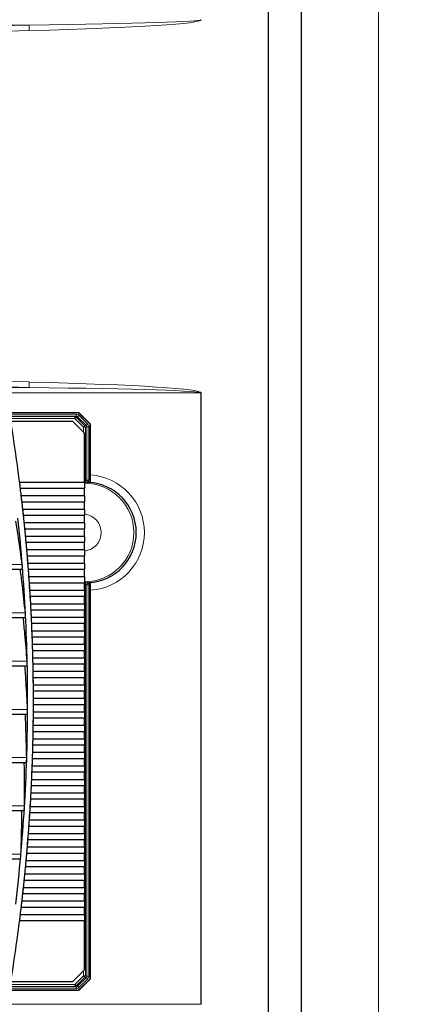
# Model space of a CAD drawing. Header units: millimetres. Extents: x 0 to 4205, y 0 to 2970.
# Tile 60 of 85: x 2307 to 2407, y 1817 to 2072. Entities that reach past the tile are written whole.
import ezdxf

# ---------------------------------------------------------------- set-up
doc = ezdxf.new("R2010")
doc.units = ezdxf.units.MM
doc.header["$LTSCALE"] = 5
doc.styles.add('SLDTEXTSTYLE0', font='TXT', dxfattribs={"width": 0.605})
doc.dimstyles.new('SLDDIMSTYLE0', dxfattribs={"dimtxt": 12.841593, "dimasz": 16.5, "dimexe": 0, "dimexo": 0.0625, "dimgap": 3.210398, "dimtad": 1, "dimdec": 0, "dimrnd": 1e-09, "dimzin": 12, "dimdsep": 46, "dimtxsty": 'SLDTEXTSTYLE0', "dimsah": 1, "dimcen": 0.09, "dimadec": 0, "dimazin": 3, "dimtfac": 1, "dimtdec": 1, "dimtofl": 0, "dimtmove": 0, "dimatfit": 3, "dimfxl": 1, "dimfrac": 2, "dimtolj": 1, "dimtzin": 12, "dimarcsym": 0})

# ---------------------------------------------------------------- blocks, each defined once
blk = doc.blocks.new('_D_7')
at = {"color": 7, "linetype": 'Continuous', "lineweight": 0}
for p, q in [((2163.82, 2742.16), (2159.41, 2742.16)), ((2159.41, 2742.16), (2159.41, 2722.44)), ((2198.12, 2742.16), (2202.53, 2742.16)), ((2202.53, 2742.16), (2202.53, 2722.44)), ((1950.03, 2550.64), (1950.03, 2724.5)), ((2399.56, 1699.78), (2399.56, 2724.5)), ((2159.41, 2722.44), (2163.82, 2722.44)), ((2202.53, 2722.44), (2198.12, 2722.44)), ((1950.03, 2719.5), (2399.56, 2719.5))]:
    blk.add_line(p, q, dxfattribs=at)
at = {"color": 7, "linetype": 'Continuous', "lineweight": 18}
for points in [[(1950.03, 2719.5), (1966.53, 2717), (1966.53, 2722)], [(2399.56, 2719.5), (2383.06, 2722), (2383.06, 2717)]]:
    blk.add_solid(points, dxfattribs=at)
at = {"color": 7, "linetype": 'Continuous', "lineweight": 18, "char_height": 13.229, "attachment_point": 1, "style": 'SLDTEXTSTYLE0'}
for s, insert in [('450', (2166.27, 2762.15)), ('17,7', (2163.82, 2739.49))]:
    blk.add_mtext(s, dxfattribs=dict(at, insert=insert))
blk = doc.blocks.new('_D_9')
at = {"color": 7, "linetype": 'Continuous', "lineweight": 0}
for p, q in [((2398.56, 2642.17), (2484.56, 2642.17)), ((2479.56, 1599.78), (2479.56, 2642.17)), ((2456.9, 2132.88), (2456.9, 2137.29)), ((2456.9, 2137.29), (2476.62, 2137.29)), ((2476.62, 2137.29), (2476.62, 2132.88)), ((2456.9, 2113.29), (2456.9, 2108.88)), ((2476.62, 2108.88), (2476.62, 2113.29)), ((2456.9, 2108.88), (2476.62, 2108.88)), ((2399.56, 1599.78), (2484.56, 1599.78))]:
    blk.add_line(p, q, dxfattribs=at)
at = {"color": 7, "linetype": 'Continuous', "lineweight": 18}
for points in [[(2479.56, 2642.17), (2477.06, 2625.67), (2482.06, 2625.67)], [(2479.56, 1599.78), (2482.06, 1616.28), (2477.06, 1616.28)]]:
    blk.add_solid(points, dxfattribs=at)
at = {"color": 7, "linetype": 'Continuous', "lineweight": 18, "char_height": 13.229, "attachment_point": 1, "rotation": 90, "style": 'SLDTEXTSTYLE0'}
for s, insert in [('1042', (2436.91, 2103.49)), ('41', (2459.57, 2113.29))]:
    blk.add_mtext(s, dxfattribs=dict(at, insert=insert))

msp = doc.modelspace()

# ---------------------------------------------------------------- linework, layer by layer
at = {"color": 7, "linetype": 'Continuous', "lineweight": 25}
for p, q in [((2371.06, 1716.65), (2371.06, 2151.67)), ((2379.56, 1716.65), (2379.56, 2151.67)), ((2321.63, 1970.67), (2180.32, 1970.67)), ((2321.73, 1970.71), (2180.35, 1970.71)), ((2324.7, 1967.81), (2321.99, 1970.52)), ((2322.08, 1970.56), (2324.79, 1967.85)), ((2320.36, 1968.42), (2304.28, 1968.42)), ((2323.36, 1965.42), (2320.36, 1968.42)), ((2324.84, 1953.21), (2324.84, 1967.46)), ((2324.94, 1954.62), (2324.94, 1967.5)), ((2323.36, 1952.67), (2323.36, 1965.42)), ((2323.36, 1952.67), (2306.56, 1952.67)), ((2306.74, 1951.17), (2323.36, 1951.17)), ((2323.36, 1949.17), (2323.36, 1951.17)), ((2323.36, 1949.17), (2306.99, 1949.17)), ((2307.16, 1947.67), (2323.36, 1947.67)), ((2323.36, 1945.67), (2307.39, 1945.67)), ((2323.36, 1945.67), (2323.36, 1947.67)), ((2307.55, 1944.17), (2323.36, 1944.17)), ((2323.36, 1942.17), (2323.36, 1944.17)), ((2323.36, 1942.17), (2307.76, 1942.17)), ((2307.91, 1940.67), (2323.36, 1940.67)), ((2323.36, 1938.67), (2323.36, 1940.67)), ((2323.36, 1938.67), (2308.11, 1938.67)), ((2308.25, 1937.17), (2323.36, 1937.17)), ((2323.36, 1935.17), (2323.36, 1937.17)), ((2323.36, 1935.17), (2308.43, 1935.17)), ((2308.55, 1933.67), (2323.36, 1933.67)), ((2323.36, 1931.67), (2323.36, 1933.67)), ((2323.36, 1931.67), (2308.72, 1931.67)), ((2194.64, 1930.16), (2307.28, 1930.16)), ((2308.83, 1930.17), (2323.36, 1930.17)), ((2323.36, 1928.17), (2308.98, 1928.17)), ((2323.36, 1928.17), (2323.36, 1930.17)), ((2309.08, 1926.67), (2323.36, 1926.67)), ((2323.36, 1924.67), (2323.36, 1926.67)), ((2324.84, 1824.38), (2324.84, 1926.13)), ((2323.36, 1924.67), (2309.22, 1924.67)), ((2309.31, 1923.17), (2323.36, 1923.17)), ((2323.36, 1921.17), (2323.36, 1923.17)), ((2324.94, 1824.35), (2324.94, 1924.72)), ((2323.36, 1921.17), (2309.43, 1921.17)), ((2193.86, 1917.66), (2308.06, 1917.66)), ((2309.51, 1919.67), (2323.36, 1919.67)), ((2323.36, 1917.67), (2309.61, 1917.67)), ((2323.36, 1917.67), (2323.36, 1919.67)), ((2309.68, 1916.17), (2323.36, 1916.17)), ((2323.36, 1914.17), (2323.36, 1916.17)), ((2323.36, 1914.17), (2309.76, 1914.17)), ((2309.82, 1912.67), (2323.36, 1912.67)), ((2323.36, 1910.67), (2323.36, 1912.67)), ((2323.36, 1910.67), (2309.89, 1910.67)), ((2309.94, 1909.17), (2323.36, 1909.17)), ((2323.36, 1907.17), (2323.36, 1909.17)), ((2193.43, 1905.16), (2308.49, 1905.16)), ((2323.36, 1907.17), (2309.99, 1907.17)), ((2310.03, 1905.67), (2323.36, 1905.67)), ((2323.36, 1903.67), (2323.36, 1905.67)), ((2323.36, 1903.67), (2310.06, 1903.67)), ((2310.09, 1902.17), (2323.36, 1902.17)), ((2323.36, 1900.17), (2310.11, 1900.17)), ((2323.36, 1900.17), (2323.36, 1902.17)), ((2310.12, 1898.67), (2323.36, 1898.67)), ((2323.36, 1896.67), (2323.36, 1898.67)), ((2323.36, 1896.67), (2310.13, 1896.67)), ((2310.13, 1895.17), (2323.36, 1895.17)), ((2323.36, 1893.17), (2323.36, 1895.17)), ((2193.35, 1892.66), (2308.58, 1892.66)), ((2323.36, 1893.17), (2310.12, 1893.17)), ((2323.36, 1889.67), (2310.09, 1889.67)), ((2310.11, 1891.67), (2323.36, 1891.67)), ((2323.36, 1889.67), (2323.36, 1891.67)), ((2310.06, 1888.17), (2323.36, 1888.17)), ((2323.36, 1886.17), (2323.36, 1888.17)), ((2309.99, 1884.67), (2323.36, 1884.67)), ((2323.36, 1886.17), (2310.03, 1886.17)), ((2323.36, 1882.67), (2323.36, 1884.67)), ((2323.36, 1882.67), (2309.94, 1882.67)), ((2193.61, 1880.16), (2308.35, 1880.16)), ((2309.89, 1881.17), (2323.36, 1881.17)), ((2323.36, 1879.17), (2323.36, 1881.17)), ((2309.76, 1877.67), (2323.36, 1877.67)), ((2323.36, 1879.17), (2309.82, 1879.17)), ((2323.36, 1875.67), (2323.36, 1877.67)), ((2323.36, 1875.67), (2309.68, 1875.67)), ((2323.36, 1872.17), (2309.51, 1872.17)), ((2309.61, 1874.17), (2323.36, 1874.17)), ((2323.36, 1872.17), (2323.36, 1874.17)), ((2309.43, 1870.67), (2323.36, 1870.67)), ((2323.36, 1868.67), (2323.36, 1870.67)), ((2194.22, 1867.66), (2307.77, 1867.66)), ((2309.22, 1867.17), (2323.36, 1867.17)), ((2323.36, 1868.67), (2309.31, 1868.67)), ((2323.36, 1865.17), (2323.36, 1867.17)), ((2323.36, 1865.17), (2309.08, 1865.17)), ((2323.36, 1861.67), (2308.83, 1861.67)), ((2308.98, 1863.67), (2323.36, 1863.67)), ((2323.36, 1861.67), (2323.36, 1863.67)), ((2308.72, 1860.17), (2323.36, 1860.17)), ((2323.36, 1858.17), (2323.36, 1860.17)), ((2308.43, 1856.67), (2323.36, 1856.67)), ((2323.36, 1858.17), (2308.55, 1858.17)), ((2323.36, 1854.67), (2323.36, 1856.67)), ((2195.18, 1855.16), (2306.84, 1855.16)), ((2323.36, 1854.67), (2308.25, 1854.67)), ((2308.11, 1853.17), (2323.36, 1853.17)), ((2323.36, 1851.17), (2323.36, 1853.17)), ((2307.76, 1849.67), (2323.36, 1849.67)), ((2323.36, 1851.17), (2307.91, 1851.17)), ((2323.36, 1847.67), (2323.36, 1849.67)), ((2323.36, 1847.67), (2307.55, 1847.67)), ((2323.36, 1844.17), (2307.16, 1844.17)), ((2307.39, 1846.17), (2323.36, 1846.17)), ((2323.36, 1844.17), (2323.36, 1846.17)), ((2306.99, 1842.67), (2323.36, 1842.67)), ((2323.36, 1840.67), (2323.36, 1842.67)), ((2306.56, 1839.17), (2323.36, 1839.17)), ((2323.36, 1840.67), (2306.74, 1840.67)), ((2323.36, 1826.42), (2323.36, 1839.17)), ((2320.36, 1823.42), (2323.36, 1826.42)), ((2304.28, 1823.42), (2320.36, 1823.42)), ((2321.99, 1821.32), (2324.7, 1824.03)), ((2324.79, 1823.99), (2322.09, 1821.28)), ((2180.32, 1821.17), (2321.64, 1821.17)), ((2180.35, 1821.14), (2321.73, 1821.14))]:
    msp.add_line(p, q, dxfattribs=at)
at = {"color": 8, "linetype": 'Continuous', "lineweight": 18}
for p, q in [((2309.04, 2071.09), (2151.38, 2071.09)), ((2155.37, 2067.04), (2309.04, 2071.09)), ((2309.05, 2069.67), (2155.38, 2065.63)), ((2155.38, 1982.71), (2309.05, 1978.67)), ((2309.04, 1977.26), (2155.37, 1981.3)), ((2151.38, 1977.26), (2309.04, 1977.26)), ((2353.53, 1975.84), (2150.19, 1975.84)), ((2353.53, 1817.5), (2353.53, 1975.84)), ((2353.58, 1975.84), (2353.53, 1975.84)), ((2353.58, 1975.84), (2353.58, 1817.5)), ((2320.84, 1969.19), (2180.51, 1969.19)), ((2180.53, 1969.69), (2320.87, 1969.69)), ((2321.18, 1969.83), (2180.72, 1969.83)), ((2180.75, 1970.33), (2321.21, 1970.33)), ((2323.06, 1966.97), (2320.84, 1969.19)), ((2320.87, 1969.69), (2321.18, 1969.83)), ((2321.53, 1969.68), (2321.23, 1969.54)), ((2321.23, 1969.54), (2323.44, 1967.32)), ((2323.83, 1967.38), (2321.53, 1969.68)), ((2321.63, 1970.67), (2321.73, 1970.71)), ((2321.91, 1970.04), (2324.21, 1967.74)), ((2322.08, 1970.56), (2321.99, 1970.52)), ((2323.06, 1965.72), (2323.06, 1966.97)), ((2323.06, 1966.97), (2323.58, 1966.97)), ((2323.44, 1967.32), (2323.83, 1967.38)), ((2323.97, 1967.03), (2323.58, 1966.97)), ((2323.58, 1966.97), (2323.58, 1953.03)), ((2324.5, 1967.03), (2323.97, 1967.03)), ((2323.97, 1953.23), (2323.97, 1967.03)), ((2324.5, 1967.03), (2324.5, 1953.23)), ((2324.7, 1967.81), (2324.79, 1967.85)), ((2324.94, 1967.5), (2324.84, 1967.46)), ((2323.35, 1952.44), (2323.4, 1952.44)), ((2323.4, 1952.44), (2323.35, 1952.37)), ((2323.4, 1952.44), (2323.52, 1952.51)), ((2323.58, 1953.03), (2323.93, 1953.15)), ((2323.93, 1953.15), (2323.97, 1953.23)), ((2323.97, 1953.23), (2324.5, 1953.23)), ((2324.46, 1952.76), (2324.4, 1952.65)), ((2194.73, 1931.39), (2307.21, 1931.39)), ((2323.4, 1926.9), (2323.35, 1926.97)), ((2323.4, 1926.9), (2323.35, 1926.9)), ((2323.4, 1926.9), (2323.52, 1926.83)), ((2323.58, 1926.31), (2323.58, 1824.87)), ((2323.93, 1926.19), (2323.58, 1926.31)), ((2323.97, 1926.11), (2323.93, 1926.19)), ((2323.97, 1824.81), (2323.97, 1926.11)), ((2324.5, 1926.11), (2323.97, 1926.11)), ((2324.4, 1926.69), (2324.46, 1926.58)), ((2324.5, 1926.11), (2324.5, 1824.81)), ((2193.92, 1918.89), (2308.03, 1918.89)), ((2193.46, 1906.39), (2308.49, 1906.39)), ((2193.34, 1893.89), (2308.61, 1893.89)), ((2193.57, 1881.39), (2308.38, 1881.39)), ((2194.15, 1868.89), (2307.8, 1868.89)), ((2195.07, 1856.39), (2306.87, 1856.39)), ((2323.06, 1824.87), (2323.06, 1826.12)), ((2320.84, 1822.65), (2323.06, 1824.87)), ((2323.44, 1824.52), (2321.23, 1822.3)), ((2321.53, 1822.16), (2323.83, 1824.46)), ((2324.21, 1824.11), (2321.91, 1821.81)), ((2323.58, 1824.87), (2323.06, 1824.87)), ((2323.83, 1824.46), (2323.44, 1824.52)), ((2323.58, 1824.87), (2323.97, 1824.81)), ((2324.5, 1824.81), (2323.97, 1824.81)), ((2324.79, 1823.99), (2324.7, 1824.03)), ((2324.84, 1824.38), (2324.94, 1824.35)), ((2180.51, 1822.65), (2320.84, 1822.65)), ((2320.87, 1822.15), (2180.53, 1822.15)), ((2180.72, 1822.01), (2321.18, 1822.01)), ((2321.21, 1821.51), (2180.75, 1821.51)), ((2321.18, 1822.01), (2320.87, 1822.15)), ((2321.23, 1822.3), (2321.53, 1822.16)), ((2321.73, 1821.14), (2321.64, 1821.17)), ((2321.99, 1821.32), (2322.09, 1821.28)), ((2150.19, 1817.5), (2353.53, 1817.5)), ((2353.58, 1817.5), (2353.53, 1817.5))]:
    msp.add_line(p, q, dxfattribs=at)
at = {"color": 8, "linetype": 'Continuous', "lineweight": 18, "flags": 128}
for points in [[(2324.4, 1952.65), (2324.31, 1952.61), (2324.06, 1952.53)], [(2324.06, 1926.81), (2324.16, 1926.78), (2324.4, 1926.69)]]:
    msp.add_lwpolyline(points, dxfattribs=at)
at = {"color": 8, "linetype": 'Continuous', "lineweight": 18}
for centre, radius, start, end in [((2352.01, 2070.89), 42.97, 179.7365, 181.619), ((2352.01, 1977.45), 42.97, 178.381, 180.2635), ((2323.08, 1969.31), 2.24, 170.2173, 183.0349), ((2323.5, 1966.7), 3.64, 128.6525, 136.8626), ((2320.87, 1969.19), 0.499, 44.9827, 89.9417), ((2318.97, 1970.21), 2.24, 350.2173, 3.0349), ((2319.26, 1972.52), 3.64, 308.6525, 316.8626), ((2325.71, 1964.48), 3.64, 128.6525, 136.8626), ((2323.08, 1966.97), 0.502, 0.0668, 44.8576), ((2321.55, 1970.22), 3.64, 308.6525, 316.8626), ((2323.88, 1939.67), 14.99, 274.0442, 85.9558), ((2323.6, 1952.75), 0.255, 194.2199, 249.9451), ((2323.38, 1939.67), 12.77, 270.0815, 89.9185), ((2324.08, 1953.03), 0.501, 180.1078, 267.5704), ((2324.43, 1953.15), 0.501, 180.1073, 267.0591), ((2324.47, 1953.26), 0.503, 183.6732, 268.033), ((2320.64, 1953.35), 3.86, 351.2516, 358.2796), ((2323.82, 1939.72), 13.06, 85.6665, 87.219), ((2323.84, 1939.72), 13.53, 85.7679, 87.219), ((2322.92, 1939.67), 4.78, 275.1588, 84.8412), ((2323.6, 1926.59), 0.255, 110.0549, 165.7801), ((2324.08, 1926.31), 0.501, 92.4296, 179.8922), ((2324.43, 1926.19), 0.501, 92.9409, 179.8927), ((2324.47, 1926.08), 0.503, 91.967, 176.3268), ((2323.82, 1939.62), 13.06, 272.781, 274.3335), ((2320.64, 1925.99), 3.86, 1.7204, 8.7484), ((2323.84, 1939.62), 13.53, 272.781, 274.2321), ((2325.71, 1827.36), 3.64, 223.1374, 231.3475), ((2323.08, 1824.87), 0.502, 315.1424, 359.9332), ((2321.55, 1821.62), 3.64, 43.1374, 51.3475), ((2323.08, 1822.53), 2.24, 176.9651, 189.7827), ((2323.5, 1825.14), 3.64, 223.1374, 231.3475), ((2320.87, 1822.65), 0.499, 270.0583, 315.0173), ((2318.97, 1821.63), 2.24, 356.9651, 9.7827), ((2319.26, 1819.32), 3.64, 43.1374, 51.3475)]:
    msp.add_arc(centre, radius, start, end, dxfattribs=at)
at = {"color": 7, "linetype": 'Continuous', "lineweight": 25}
for centre, radius, start, end in [((1857.83, 1895.93), 452.29, 7.1116, 9.2234), ((1857.81, 1895.92), 452.31, 6.6651, 7.1116), ((1857.82, 1895.92), 452.31, 6.7605, 7.0161), ((2346.01, 1951.92), 22.66, 178.1077, 181.8923), ((2323.77, 1939.67), 12.99, 272.8096, 87.1904), ((1857.81, 1895.92), 452.31, 6.2189, 6.6651), ((2346.01, 1948.42), 22.66, 178.1077, 181.8923), ((1857.82, 1895.92), 452.31, 6.3143, 6.5696), ((2346.01, 1944.92), 22.66, 178.1077, 181.8923), ((1857.8, 1895.92), 450.82, 4.4508, 6.0462), ((1857.8, 1895.92), 452.32, 5.7731, 6.2189), ((1857.81, 1895.92), 452.32, 5.8684, 6.1235), ((1857.8, 1895.92), 452.32, 5.3277, 5.7731), ((1857.81, 1895.92), 452.32, 5.4229, 5.6778), ((2346.01, 1941.42), 22.66, 178.1077, 181.8923), ((2346.01, 1937.92), 22.66, 178.1077, 181.8923), ((1857.8, 1895.92), 452.32, 4.8825, 5.3277), ((1857.81, 1895.92), 452.32, 4.9777, 5.2325), ((1857.79, 1895.92), 452.33, 4.4377, 4.8825), ((1857.8, 1895.92), 452.33, 4.5328, 4.7874), ((2346.01, 1934.42), 22.66, 178.1077, 181.8923), ((1857.79, 1895.92), 450.83, 2.8589, 4.4508), ((1857.79, 1895.92), 452.33, 3.9932, 4.4377), ((2346.01, 1930.92), 22.66, 178.1077, 181.8923), ((1857.8, 1895.92), 452.33, 4.0882, 4.3427), ((2346.01, 1927.42), 22.66, 178.1077, 181.8923), ((1857.79, 1895.92), 452.33, 3.5489, 3.9932), ((1857.8, 1895.92), 452.33, 3.6439, 3.8982), ((1857.78, 1895.92), 452.34, 3.1048, 3.5489), ((1857.8, 1895.92), 452.34, 3.1997, 3.4539), ((2346.01, 1923.92), 22.66, 178.1077, 181.8923), ((1857.78, 1895.92), 452.34, 2.6609, 3.1048), ((2346.01, 1920.42), 22.66, 178.1077, 181.8923), ((1857.78, 1895.92), 450.84, 1.2693, 2.8589), ((1857.79, 1895.92), 452.34, 2.7558, 3.0099), ((2346.01, 1916.92), 22.66, 178.1077, 181.8923), ((1857.78, 1895.92), 452.34, 2.2172, 2.6609), ((1857.79, 1895.92), 452.34, 2.312, 2.566), ((1857.78, 1895.92), 452.34, 1.7736, 2.2172), ((1857.79, 1895.92), 452.34, 1.8684, 2.1223), ((2346.01, 1913.42), 22.66, 178.1077, 181.8923), ((2346.01, 1909.92), 22.66, 178.1077, 181.8923), ((1857.78, 1895.92), 452.34, 1.3301, 1.7736), ((1857.79, 1895.92), 452.34, 1.4249, 1.6788), ((1857.78, 1895.92), 450.84, 359.6806, 1.2693), ((1857.78, 1895.92), 452.34, 0.8867, 1.3301), ((1857.79, 1895.92), 452.34, 0.9815, 1.2353), ((2346.01, 1906.42), 22.66, 178.1077, 181.8923), ((1857.78, 1895.92), 452.34, 0.4433, 0.8867), ((2346.01, 1902.92), 22.66, 178.1077, 181.8923), ((1857.79, 1895.92), 452.34, 0.5381, 0.7919), ((2346.01, 1899.42), 22.66, 178.1077, 181.8923), ((1857.78, 1895.92), 452.34, 360, 0.4433), ((1857.79, 1895.92), 452.34, 0.0948, 0.3485), ((1857.78, 1895.92), 452.34, 359.5567, 0), ((1857.79, 1895.92), 452.34, 359.6515, 359.9052), ((2346.01, 1895.92), 22.66, 178.1077, 181.8923), ((1857.78, 1895.92), 450.84, 358.0916, 359.6806), ((1857.78, 1895.92), 452.34, 359.1133, 359.5567), ((2346.01, 1892.42), 22.66, 178.1077, 181.8923), ((1857.79, 1895.92), 452.34, 359.2081, 359.4619), ((2346.01, 1888.92), 22.66, 178.1077, 181.8923), ((1857.78, 1895.92), 452.34, 358.6699, 359.1133), ((1857.79, 1895.92), 452.34, 358.7647, 359.0185), ((1857.78, 1895.92), 452.34, 358.2264, 358.6699), ((1857.79, 1895.92), 452.34, 358.3212, 358.5751), ((2346.01, 1885.42), 22.66, 178.1077, 181.8923), ((1857.78, 1895.92), 452.34, 357.7828, 358.2264), ((2346.01, 1881.92), 22.66, 178.1077, 181.8923), ((1857.79, 1895.92), 450.84, 356.5012, 358.0916), ((1857.79, 1895.92), 452.34, 357.8777, 358.1316), ((1857.78, 1895.92), 452.34, 357.3391, 357.7828), ((1857.79, 1895.92), 452.34, 357.434, 357.688), ((2346.01, 1878.42), 22.66, 178.1077, 181.8923), ((1857.78, 1895.92), 452.34, 356.8952, 357.3391), ((2346.01, 1874.92), 22.66, 178.1077, 181.8923), ((1857.79, 1895.92), 452.34, 356.9901, 357.2442), ((2346.01, 1871.42), 22.66, 178.1077, 181.8923), ((1857.78, 1895.92), 452.34, 356.4511, 356.8952), ((1857.8, 1895.92), 452.34, 356.5461, 356.8003), ((1857.79, 1895.92), 450.83, 354.9081, 356.5012), ((1857.79, 1895.92), 452.33, 356.0068, 356.4511), ((1857.8, 1895.92), 452.33, 356.1018, 356.3561), ((2346.01, 1867.92), 22.66, 178.1077, 181.8923), ((1857.79, 1895.92), 452.33, 355.5623, 356.0068), ((2346.01, 1864.42), 22.66, 178.1077, 181.8923), ((1857.8, 1895.92), 452.33, 355.6573, 355.9118), ((2346.01, 1860.92), 22.66, 178.1077, 181.8923), ((1857.79, 1895.92), 452.33, 355.1175, 355.5623), ((1857.8, 1895.92), 452.33, 355.2126, 355.4672), ((1857.8, 1895.92), 452.32, 354.6723, 355.1175), ((1857.81, 1895.92), 452.32, 354.7675, 355.0223), ((2346.01, 1857.42), 22.66, 178.1077, 181.8923), ((1857.81, 1895.92), 450.81, 353.3109, 354.9081), ((1857.8, 1895.92), 452.32, 354.2269, 354.6723), ((2346.01, 1853.92), 22.66, 178.1077, 181.8923), ((1857.81, 1895.92), 452.32, 354.3222, 354.5771), ((1857.8, 1895.92), 452.32, 353.7811, 354.2269), ((1857.81, 1895.92), 452.32, 353.8765, 354.1316), ((2346.01, 1850.42), 22.66, 178.1077, 181.8923), ((1857.81, 1895.92), 452.31, 353.3349, 353.7811), ((2346.01, 1846.92), 22.66, 178.1077, 181.8923), ((1857.82, 1895.92), 452.31, 353.4304, 353.6857), ((2346.01, 1843.42), 22.66, 178.1077, 181.8923), ((1857.81, 1895.92), 452.31, 352.8884, 353.3349), ((1857.82, 1895.92), 452.31, 352.9839, 353.2395), ((1857.83, 1895.92), 452.29, 350.7766, 352.8884), ((2346.01, 1839.92), 22.66, 178.1077, 181.8923)]:
    msp.add_arc(centre, radius, start, end, dxfattribs=at)
at = {"color": 8, "linetype": 'Continuous', "lineweight": 18}
for centre, major_axis, ratio, start_param, end_param in [((2200.94, 2072.5), (152.59, 0), 0.013107, 5.499658, 6.283185), ((2200.87, 2072.5), (152.71, 0), 0.026193, 5.499658, 6.283185), ((2200.94, 1975.84), (152.59, 0), 0.013107, 0, 0.783528), ((2200.87, 1975.84), (152.71, 0), 0.026193, 0, 0.783528), ((2321.18, 1969.33), (0.234, 0.443), 0.995595, 5.982415, 6.767309), ((2321.21, 1969.33), (0.105, 0.995), 0.997578, 5.602888, 6.387781), ((2323.47, 1967.03), (0.448, 0.225), 0.997026, 5.816832, 6.601726), ((2323.5, 1967.03), (0.177, 0.984), 0.998548, 4.890073, 5.674966), ((2323.09, 1952.54), (1, 0.002), 0.034855, 4.979233, 5.155128), ((2323.09, 1926.8), (1, -0.002), 0.034855, 1.128057, 1.303952), ((2323.47, 1824.81), (0.448, -0.225), 0.997026, 5.964645, 6.749538), ((2323.5, 1824.81), (-0.177, 0.984), 0.998548, 3.749812, 4.534705), ((2321.18, 1822.51), (-0.234, 0.443), 0.995595, 2.657469, 3.442363), ((2321.21, 1822.51), (-0.105, 0.995), 0.997578, 3.036997, 3.82189)]:
    msp.add_ellipse(centre, major_axis=major_axis, ratio=ratio, start_param=start_param, end_param=end_param, dxfattribs=at)
at = {"color": 7, "linetype": 'Continuous', "lineweight": 25}
for centre, major_axis, start_param, end_param in [((2321.63, 1970.17), (0.143, 0.48), 5.787423, 6.571603), ((2321.73, 1970.21), (0.143, 0.48), 5.787423, 6.571603), ((2324.34, 1967.46), (0.143, 0.48), 5.002025, 5.787423), ((2324.44, 1967.5), (0.143, 0.48), 5.002025, 5.787423), ((2324.34, 1824.38), (-0.143, 0.48), 3.638573, 4.422753), ((2324.44, 1824.35), (-0.143, 0.48), 3.638573, 4.422753), ((2321.64, 1821.67), (-0.143, 0.48), 2.853174, 3.638573), ((2321.73, 1821.64), (-0.143, 0.48), 2.853174, 3.638573)]:
    msp.add_ellipse(centre, major_axis=major_axis, ratio=0.997773, start_param=start_param, end_param=end_param, dxfattribs=at)
for points, knots in [([(2324.81, 1952.74), (2324.82, 1952.78), (2324.85, 1952.92), (2324.89, 1953.3), (2324.93, 1953.9), (2324.93, 1954.37), (2324.94, 1954.62)], [0, 0, 0, 0, 0.149616, 0.422835, 0.696035, 1, 1, 1, 1]), ([(2306.64, 1951.92), (2306.62, 1952.05), (2306.59, 1952.31), (2306.57, 1952.55), (2306.56, 1952.67)], [0, 0, 0, 0, 0.499507, 1, 1, 1, 1]), ([(2306.74, 1951.17), (2306.73, 1951.29), (2306.69, 1951.53), (2306.66, 1951.79), (2306.64, 1951.92)], [0, 0, 0, 0, 0.500541, 1, 1, 1, 1]), ([(2324.84, 1953.21), (2324.84, 1953.15), (2324.84, 1953.04), (2324.83, 1952.89), (2324.82, 1952.79), (2324.81, 1952.75), (2324.81, 1952.74)], [0, 0, 0, 0, 0.274357, 0.548739, 0.822473, 1, 1, 1, 1]), ([(2307.06, 1948.42), (2307.05, 1948.55), (2307.02, 1948.81), (2307, 1949.05), (2306.99, 1949.17)], [0, 0, 0, 0, 0.499512, 1, 1, 1, 1]), ([(2307.16, 1947.67), (2307.14, 1947.79), (2307.11, 1948.03), (2307.08, 1948.29), (2307.06, 1948.42)], [0, 0, 0, 0, 0.500543, 1, 1, 1, 1]), ([(2307.46, 1944.92), (2307.44, 1945.05), (2307.42, 1945.31), (2307.4, 1945.55), (2307.39, 1945.67)], [0, 0, 0, 0, 0.4995165, 1, 1, 1, 1]), ([(2307.55, 1944.17), (2307.53, 1944.29), (2307.5, 1944.53), (2307.47, 1944.79), (2307.46, 1944.92)], [0, 0, 0, 0, 0.500545, 1, 1, 1, 1]), ([(2307.21, 1931.39), (2306.9, 1933.73), (2306.4, 1937.48), (2305.82, 1941.24), (2305.6, 1942.66)], [0, 0, 0, 0, 0.622077, 1, 1, 1, 1]), ([(2307.82, 1941.42), (2307.81, 1941.55), (2307.79, 1941.81), (2307.77, 1942.05), (2307.76, 1942.17)], [0, 0, 0, 0, 0.499521, 1, 1, 1, 1]), ([(2307.91, 1940.67), (2307.9, 1940.79), (2307.87, 1941.03), (2307.84, 1941.29), (2307.82, 1941.42)], [0, 0, 0, 0, 0.500547, 1, 1, 1, 1]), ([(2308.16, 1937.92), (2308.15, 1938.05), (2308.13, 1938.31), (2308.11, 1938.55), (2308.11, 1938.67)], [0, 0, 0, 0, 0.499525, 1, 1, 1, 1]), ([(2308.25, 1937.17), (2308.23, 1937.29), (2308.2, 1937.53), (2308.18, 1937.79), (2308.16, 1937.92)], [0, 0, 0, 0, 0.5005482, 1, 1, 1, 1]), ([(2308.48, 1934.42), (2308.47, 1934.55), (2308.45, 1934.81), (2308.43, 1935.05), (2308.43, 1935.17)], [0, 0, 0, 0, 0.499529, 1, 1, 1, 1]), ([(2308.55, 1933.67), (2308.54, 1933.79), (2308.51, 1934.03), (2308.49, 1934.29), (2308.48, 1934.42)], [0, 0, 0, 0, 0.5005494, 1, 1, 1, 1]), ([(2307.26, 1930.91), (2307.26, 1930.96), (2307.25, 1931.06), (2307.23, 1931.23), (2307.22, 1931.33), (2307.21, 1931.39)], [0, 0, 0, 0, 0.315356, 0.587355, 1, 1, 1, 1]), ([(2307.27, 1930.16), (2307.27, 1930.16), (2307.28, 1930.15), (2307.29, 1930.19), (2307.29, 1930.28), (2307.29, 1930.43), (2307.28, 1930.64), (2307.27, 1930.81), (2307.26, 1930.91)], [0, 0, 0, 0, 0.035508, 0.222222, 0.375587, 0.556375, 0.764537, 1, 1, 1, 1]), ([(2308.76, 1930.92), (2308.75, 1931.05), (2308.73, 1931.31), (2308.72, 1931.55), (2308.72, 1931.67)], [0, 0, 0, 0, 0.499532, 1, 1, 1, 1]), ([(2308.83, 1930.17), (2308.82, 1930.29), (2308.79, 1930.53), (2308.77, 1930.79), (2308.76, 1930.92)], [0, 0, 0, 0, 0.50055, 1, 1, 1, 1]), ([(2308.03, 1918.89), (2307.78, 1921.23), (2307.38, 1924.98), (2306.91, 1928.74), (2306.73, 1930.16)], [0, 0, 0, 0, 0.622024, 1, 1, 1, 1]), ([(2309.02, 1927.42), (2309.01, 1927.55), (2308.99, 1927.81), (2308.98, 1928.05), (2308.98, 1928.17)], [0, 0, 0, 0, 0.4995351, 1, 1, 1, 1]), ([(2309.08, 1926.67), (2309.07, 1926.79), (2309.05, 1927.03), (2309.03, 1927.29), (2309.02, 1927.42)], [0, 0, 0, 0, 0.500551, 1, 1, 1, 1]), ([(2324.94, 1924.72), (2324.94, 1924.94), (2324.93, 1925.39), (2324.9, 1926.01), (2324.85, 1926.41), (2324.82, 1926.56), (2324.81, 1926.6)], [0, 0, 0, 0, 0.274392, 0.5488066, 0.8503851, 1, 1, 1, 1]), ([(2324.81, 1926.6), (2324.81, 1926.58), (2324.82, 1926.53), (2324.83, 1926.4), (2324.84, 1926.26), (2324.84, 1926.17), (2324.84, 1926.13)], [0, 0, 0, 0, 0.2728451, 0.5456798, 0.818839, 1, 1, 1, 1]), ([(2309.25, 1923.92), (2309.24, 1924.05), (2309.23, 1924.31), (2309.22, 1924.55), (2309.22, 1924.67)], [0, 0, 0, 0, 0.499538, 1, 1, 1, 1]), ([(2309.31, 1923.17), (2309.3, 1923.29), (2309.28, 1923.53), (2309.26, 1923.79), (2309.25, 1923.92)], [0, 0, 0, 0, 0.500552, 1, 1, 1, 1]), ([(2309.45, 1920.42), (2309.45, 1920.55), (2309.43, 1920.81), (2309.43, 1921.05), (2309.43, 1921.17)], [0, 0, 0, 0, 0.49954, 1, 1, 1, 1]), ([(2309.51, 1919.67), (2309.5, 1919.79), (2309.48, 1920.03), (2309.46, 1920.29), (2309.45, 1920.42)], [0, 0, 0, 0, 0.500552, 1, 1, 1, 1]), ([(2308.49, 1906.39), (2308.31, 1908.73), (2308.01, 1912.48), (2307.64, 1916.24), (2307.5, 1917.66)], [0, 0, 0, 0, 0.621972, 1, 1, 1, 1]), ([(2308.06, 1918.41), (2308.06, 1918.46), (2308.05, 1918.57), (2308.04, 1918.73), (2308.03, 1918.83), (2308.03, 1918.89)], [0, 0, 0, 0, 0.318045, 0.590941, 1, 1, 1, 1]), ([(2308.05, 1917.66), (2308.05, 1917.66), (2308.06, 1917.65), (2308.07, 1917.69), (2308.07, 1917.78), (2308.07, 1917.93), (2308.07, 1918.14), (2308.06, 1918.31), (2308.06, 1918.41)], [0, 0, 0, 0, 0.035031, 0.222086, 0.376857, 0.558144, 0.765886, 1, 1, 1, 1]), ([(2309.63, 1916.92), (2309.63, 1917.05), (2309.61, 1917.31), (2309.61, 1917.55), (2309.61, 1917.67)], [0, 0, 0, 0, 0.499542, 1, 1, 1, 1]), ([(2309.68, 1916.17), (2309.67, 1916.29), (2309.65, 1916.53), (2309.64, 1916.79), (2309.63, 1916.92)], [0, 0, 0, 0, 0.500553, 1, 1, 1, 1]), ([(2309.82, 1912.67), (2309.81, 1912.79), (2309.8, 1913.03), (2309.79, 1913.29), (2309.78, 1913.42)], [0, 0, 0, 0, 0.500553, 1, 1, 1, 1]), ([(2309.94, 1909.17), (2309.93, 1909.29), (2309.92, 1909.53), (2309.91, 1909.79), (2309.9, 1909.92)], [0, 0, 0, 0, 0.500553, 1, 1, 1, 1]), ([(2308.61, 1893.89), (2308.49, 1896.23), (2308.3, 1899.98), (2308.03, 1903.74), (2307.93, 1905.16)], [0, 0, 0, 0, 0.621919, 1, 1, 1, 1]), ([(2308.48, 1905.16), (2308.48, 1905.16), (2308.49, 1905.15), (2308.5, 1905.19), (2308.51, 1905.28), (2308.51, 1905.43), (2308.51, 1905.65), (2308.51, 1905.82), (2308.51, 1905.91)], [0, 0, 0, 0, 0.033914, 0.221998, 0.381187, 0.563959, 0.770253, 1, 1, 1, 1]), ([(2310.03, 1905.67), (2310.02, 1905.79), (2310.01, 1906.03), (2310, 1906.29), (2310, 1906.42)], [0, 0, 0, 0, 0.500553, 1, 1, 1, 1]), ([(2308.38, 1881.39), (2308.32, 1883.72), (2308.24, 1887.48), (2308.08, 1891.24), (2308.02, 1892.66)], [0, 0, 0, 0, 0.6218667, 1, 1, 1, 1]), ([(2308.56, 1892.66), (2308.57, 1892.66), (2308.58, 1892.66), (2308.59, 1892.74), (2308.6, 1892.9), (2308.61, 1893.13), (2308.61, 1893.31), (2308.61, 1893.41)], [0, 0, 0, 0, 0.122927, 0.323712, 0.536833, 0.762269, 1, 1, 1, 1]), ([(2310, 1885.42), (2310, 1885.55), (2310.01, 1885.81), (2310.02, 1886.05), (2310.03, 1886.17)], [0, 0, 0, 0, 0.499546, 1, 1, 1, 1]), ([(2309.9, 1881.92), (2309.91, 1882.05), (2309.92, 1882.31), (2309.93, 1882.55), (2309.94, 1882.67)], [0, 0, 0, 0, 0.499545, 1, 1, 1, 1]), ([(2307.8, 1868.89), (2307.81, 1871.22), (2307.83, 1874.98), (2307.77, 1878.74), (2307.75, 1880.16)], [0, 0, 0, 0, 0.621814, 1, 1, 1, 1]), ([(2308.3, 1880.16), (2308.3, 1880.16), (2308.31, 1880.15), (2308.32, 1880.19), (2308.33, 1880.28), (2308.35, 1880.42), (2308.36, 1880.63), (2308.37, 1880.81), (2308.37, 1880.91)], [0, 0, 0, 0, 0.036784, 0.222072, 0.367659, 0.545922, 0.756748, 1, 1, 1, 1]), ([(2309.78, 1878.42), (2309.79, 1878.55), (2309.8, 1878.81), (2309.81, 1879.05), (2309.82, 1879.17)], [0, 0, 0, 0, 0.499543, 1, 1, 1, 1]), ([(2309.61, 1874.17), (2309.61, 1874.29), (2309.61, 1874.53), (2309.63, 1874.79), (2309.63, 1874.92)], [0, 0, 0, 0, 0.500554, 1, 1, 1, 1]), ([(2309.63, 1874.92), (2309.64, 1875.05), (2309.65, 1875.31), (2309.67, 1875.55), (2309.68, 1875.67)], [0, 0, 0, 0, 0.499541, 1, 1, 1, 1]), ([(2309.45, 1871.42), (2309.46, 1871.55), (2309.48, 1871.81), (2309.5, 1872.05), (2309.51, 1872.17)], [0, 0, 0, 0, 0.499539, 1, 1, 1, 1]), ([(2309.43, 1870.67), (2309.43, 1870.79), (2309.43, 1871.03), (2309.45, 1871.29), (2309.45, 1871.42)], [0, 0, 0, 0, 0.500554, 1, 1, 1, 1]), ([(2306.87, 1856.39), (2306.95, 1858.72), (2307.08, 1862.48), (2307.12, 1866.24), (2307.14, 1867.66)], [0, 0, 0, 0, 0.621762, 1, 1, 1, 1]), ([(2307.69, 1867.66), (2307.69, 1867.66), (2307.69, 1867.65), (2307.71, 1867.69), (2307.72, 1867.78), (2307.74, 1867.92), (2307.76, 1868.14), (2307.78, 1868.31), (2307.78, 1868.41)], [0, 0, 0, 0, 0.036461, 0.222159, 0.370229, 0.549287, 0.759248, 1, 1, 1, 1]), ([(2307.78, 1868.41), (2307.79, 1868.51), (2307.8, 1868.68), (2307.8, 1868.83), (2307.8, 1868.89)], [0, 0, 0, 0, 0.572809, 1, 1, 1, 1]), ([(2309.22, 1867.17), (2309.22, 1867.29), (2309.23, 1867.53), (2309.24, 1867.79), (2309.25, 1867.92)], [0, 0, 0, 0, 0.500554, 1, 1, 1, 1]), ([(2309.25, 1867.92), (2309.26, 1868.05), (2309.28, 1868.31), (2309.3, 1868.55), (2309.31, 1868.67)], [0, 0, 0, 0, 0.499536, 1, 1, 1, 1]), ([(2308.98, 1863.67), (2308.98, 1863.79), (2308.99, 1864.03), (2309.01, 1864.29), (2309.02, 1864.42)], [0, 0, 0, 0, 0.5005537, 1, 1, 1, 1]), ([(2309.02, 1864.42), (2309.03, 1864.55), (2309.05, 1864.81), (2309.07, 1865.05), (2309.08, 1865.17)], [0, 0, 0, 0, 0.499534, 1, 1, 1, 1]), ([(2308.76, 1860.92), (2308.77, 1861.05), (2308.79, 1861.31), (2308.82, 1861.55), (2308.83, 1861.67)], [0, 0, 0, 0, 0.49953, 1, 1, 1, 1]), ([(2308.72, 1860.17), (2308.72, 1860.29), (2308.73, 1860.53), (2308.75, 1860.79), (2308.76, 1860.92)], [0, 0, 0, 0, 0.500553, 1, 1, 1, 1]), ([(2308.43, 1856.67), (2308.43, 1856.79), (2308.45, 1857.03), (2308.47, 1857.29), (2308.48, 1857.42)], [0, 0, 0, 0, 0.5005525, 1, 1, 1, 1]), ([(2308.48, 1857.42), (2308.49, 1857.55), (2308.51, 1857.81), (2308.54, 1858.05), (2308.55, 1858.17)], [0, 0, 0, 0, 0.499527, 1, 1, 1, 1]), ([(2306.73, 1855.16), (2306.73, 1855.16), (2306.74, 1855.15), (2306.75, 1855.19), (2306.77, 1855.28), (2306.79, 1855.42), (2306.82, 1855.64), (2306.83, 1855.81), (2306.84, 1855.91)], [0, 0, 0, 0, 0.036521, 0.22231, 0.371171, 0.550451, 0.76009, 1, 1, 1, 1]), ([(2306.84, 1855.91), (2306.85, 1855.96), (2306.86, 1856.06), (2306.87, 1856.23), (2306.87, 1856.33), (2306.87, 1856.39)], [0, 0, 0, 0, 0.307017, 0.57624, 1, 1, 1, 1]), ([(2308.11, 1853.17), (2308.11, 1853.29), (2308.13, 1853.53), (2308.15, 1853.79), (2308.16, 1853.92)], [0, 0, 0, 0, 0.5005516, 1, 1, 1, 1]), ([(2308.16, 1853.92), (2308.18, 1854.05), (2308.2, 1854.31), (2308.23, 1854.55), (2308.25, 1854.67)], [0, 0, 0, 0, 0.4995228, 1, 1, 1, 1]), ([(2307.76, 1849.67), (2307.77, 1849.79), (2307.79, 1850.03), (2307.81, 1850.29), (2307.82, 1850.42)], [0, 0, 0, 0, 0.50055, 1, 1, 1, 1]), ([(2307.82, 1850.42), (2307.84, 1850.55), (2307.87, 1850.81), (2307.9, 1851.05), (2307.91, 1851.17)], [0, 0, 0, 0, 0.499519, 1, 1, 1, 1]), ([(2307.39, 1846.17), (2307.4, 1846.29), (2307.42, 1846.53), (2307.44, 1846.79), (2307.46, 1846.92)], [0, 0, 0, 0, 0.500549, 1, 1, 1, 1]), ([(2307.46, 1846.92), (2307.47, 1847.05), (2307.5, 1847.31), (2307.53, 1847.55), (2307.55, 1847.67)], [0, 0, 0, 0, 0.499514, 1, 1, 1, 1]), ([(2307.06, 1843.42), (2307.08, 1843.55), (2307.11, 1843.81), (2307.14, 1844.05), (2307.16, 1844.17)], [0, 0, 0, 0, 0.499509, 1, 1, 1, 1]), ([(2306.99, 1842.67), (2307, 1842.79), (2307.02, 1843.03), (2307.05, 1843.29), (2307.06, 1843.42)], [0, 0, 0, 0, 0.500547, 1, 1, 1, 1]), ([(2306.56, 1839.17), (2306.57, 1839.29), (2306.59, 1839.53), (2306.62, 1839.79), (2306.64, 1839.92)], [0, 0, 0, 0, 0.500545, 1, 1, 1, 1]), ([(2306.64, 1839.92), (2306.66, 1840.05), (2306.69, 1840.31), (2306.73, 1840.55), (2306.74, 1840.67)], [0, 0, 0, 0, 0.4995035, 1, 1, 1, 1])]:
    msp.add_open_spline(points, degree=3, knots=knots, dxfattribs=at)
at = {"color": 8, "linetype": 'Continuous', "lineweight": 18}
for points, knots in [([(2323.36, 1953.01), (2323.39, 1953.01), (2323.47, 1953.01), (2323.55, 1953.02), (2323.57, 1953.02), (2323.58, 1953.03)], [0, 0, 0, 0, 0.2457312, 0.6227336, 1, 1, 1, 1]), ([(2324.06, 1952.53), (2324.04, 1952.52), (2324, 1952.52), (2323.81, 1952.51), (2323.61, 1952.51), (2323.52, 1952.51)], [0, 0, 0, 0, 0.330189, 0.657642, 1, 1, 1, 1]), ([(2323.58, 1926.31), (2323.57, 1926.32), (2323.55, 1926.32), (2323.46, 1926.33), (2323.38, 1926.33), (2323.36, 1926.33)], [0, 0, 0, 0, 0.398924, 0.775588, 1, 1, 1, 1]), ([(2323.52, 1926.83), (2323.61, 1926.83), (2323.8, 1926.83), (2324, 1926.82), (2324.04, 1926.82), (2324.06, 1926.81)], [0, 0, 0, 0, 0.323226, 0.650523, 1, 1, 1, 1])]:
    msp.add_open_spline(points, degree=3, knots=knots, dxfattribs=at)
at = {"color": 7, "linetype": 'Continuous', "lineweight": 25}
for points in [[(2309.78, 1913.42), (2309.78, 1913.55), (2309.77, 1913.81), (2309.76, 1914.05), (2309.76, 1914.17)], [(2309.9, 1909.92), (2309.9, 1910.05), (2309.89, 1910.31), (2309.89, 1910.55), (2309.89, 1910.67)], [(2308.51, 1905.91), (2308.51, 1906), (2308.5, 1906.17), (2308.49, 1906.32), (2308.49, 1906.39)], [(2310, 1906.42), (2309.99, 1906.55), (2309.99, 1906.81), (2309.99, 1907.05), (2309.99, 1907.17)], [(2310.06, 1902.92), (2310.06, 1903.05), (2310.06, 1903.31), (2310.06, 1903.55), (2310.06, 1903.67)], [(2310.09, 1902.17), (2310.08, 1902.29), (2310.07, 1902.53), (2310.07, 1902.79), (2310.06, 1902.92)], [(2310.11, 1899.42), (2310.1, 1899.55), (2310.1, 1899.81), (2310.11, 1900.05), (2310.11, 1900.17)], [(2310.12, 1898.67), (2310.12, 1898.79), (2310.11, 1899.03), (2310.11, 1899.29), (2310.11, 1899.42)], [(2310.12, 1895.92), (2310.12, 1896.05), (2310.12, 1896.31), (2310.13, 1896.55), (2310.13, 1896.67)], [(2310.13, 1895.17), (2310.13, 1895.29), (2310.12, 1895.53), (2310.12, 1895.79), (2310.12, 1895.92)], [(2308.61, 1893.41), (2308.61, 1893.5), (2308.61, 1893.67), (2308.61, 1893.82), (2308.61, 1893.89)], [(2310.11, 1891.67), (2310.11, 1891.79), (2310.1, 1892.03), (2310.1, 1892.29), (2310.11, 1892.42)], [(2310.11, 1892.42), (2310.11, 1892.55), (2310.11, 1892.81), (2310.12, 1893.05), (2310.12, 1893.17)], [(2310.06, 1888.92), (2310.07, 1889.05), (2310.07, 1889.31), (2310.08, 1889.55), (2310.09, 1889.67)], [(2310.06, 1888.17), (2310.06, 1888.29), (2310.06, 1888.53), (2310.06, 1888.79), (2310.06, 1888.92)], [(2309.99, 1884.67), (2309.99, 1884.79), (2309.99, 1885.03), (2309.99, 1885.29), (2310, 1885.42)], [(2309.89, 1881.17), (2309.89, 1881.29), (2309.89, 1881.53), (2309.9, 1881.79), (2309.9, 1881.92)], [(2308.37, 1880.91), (2308.37, 1881), (2308.38, 1881.17), (2308.38, 1881.32), (2308.38, 1881.39)], [(2309.76, 1877.67), (2309.76, 1877.79), (2309.77, 1878.03), (2309.78, 1878.29), (2309.78, 1878.42)]]:
    msp.add_open_spline(points, degree=3, dxfattribs=at)

# ---------------------------------------------------------------- dimensions: what is measured, and where the dimension line sits
at = {"color": 7, "linetype": 'Continuous', "lineweight": 18}
dim = msp.add_linear_dim(base=(2399.56, 2719.5), p1=(1950.03, 2550.64), p2=(2399.56, 1699.78), dimstyle='SLDDIMSTYLE0', dxfattribs=at)
dim.commit()
dim.dimension.update_dxf_attribs({"geometry": '_D_7', "text_midpoint": (2180.97, 2719.5), "dimtype": 160})
dim = msp.add_linear_dim(base=(2479.56, 2642.17), p1=(2399.56, 1599.78), p2=(2398.56, 2642.17), angle=90, dimstyle='SLDDIMSTYLE0', dxfattribs=at)
dim.commit()
dim.dimension.update_dxf_attribs({"geometry": '_D_9', "text_midpoint": (2479.56, 2123.08), "dimtype": 160})

doc.saveas('drawing.dxf')
